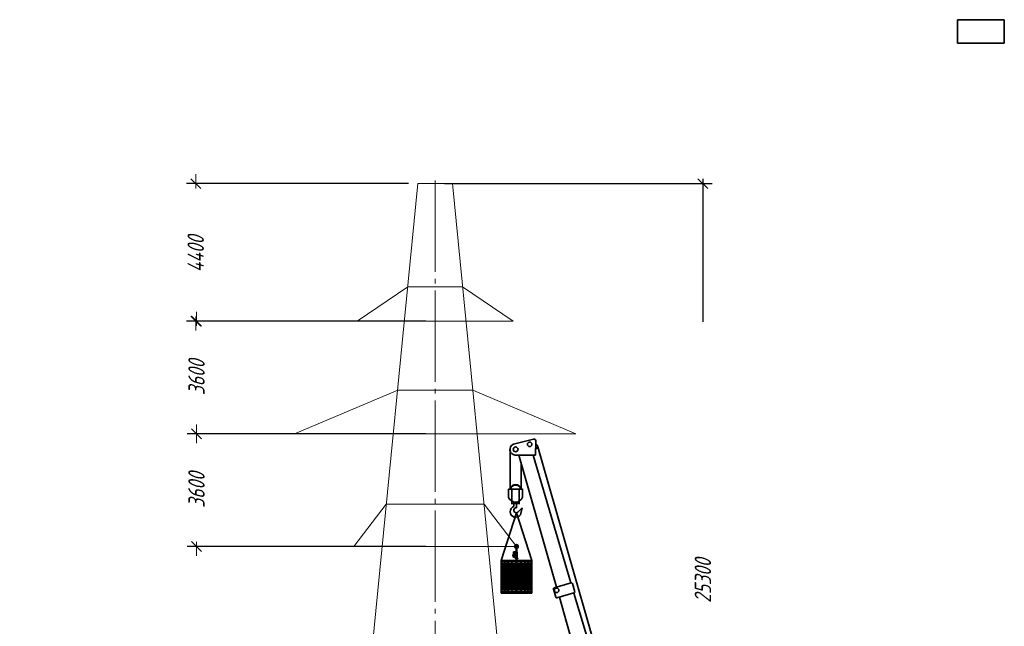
# Model space of a CAD drawing. Header units: millimetres. Extents: x 0 to 210, y 0 to 297.
# Tile 2 of 2: x 0 to 210, y 168 to 297. Entities that reach past the tile are written whole.
import ezdxf

# ---------------------------------------------------------------- set-up
doc = ezdxf.new("R2010")
doc.units = ezdxf.units.MM
for name, pattern in [('K5LT32769', [0]), ('K5LT_AXLED', [23.457491, 19.457491, -1.5, 1, -1.5]), ('K5LT_BASIC', [0]), ('K5LT_THIN', [0])]:
    doc.linetypes.add(name, pattern=pattern)
doc.styles.add('KDIMTEXTSTYLE', font='GOST_AU.SHX', dxfattribs={"width": 0.96, "oblique": 15, "height": 5})
doc.dimstyles.new('KDIMSTYLE (0.01)', dxfattribs={"dimtxt": 5, "dimasz": 1, "dimexe": 2, "dimexo": 0, "dimgap": 1, "dimtad": 1, "dimlfac": 150, "dimtxsty": 'KDIMTEXTSTYLE', "dimsah": 1, "dimcen": 0, "dimdle": 1, "dimadec": 0, "dimazin": 0, "dimtfac": 0.667, "dimtmove": 0, "dimatfit": 3, "dimfxl": 0, "dimtvp": 1, "dimtolj": 1, "dimtzin": 0, "dimarcsym": 0})

# ---------------------------------------------------------------- blocks, each defined once
blk = doc.blocks.new('U2')
at = {"color": 3, "linetype": 'K5LT_BASIC', "lineweight": 35, "true_color": 0x00ff00}
for p, q in [((210, 297), (200, 297)), ((200, 297), (200, 292)), ((210, 292), (210, 297)), ((200, 292), (210, 292))]:
    blk.add_line(p, q, dxfattribs=at)
blk = doc.blocks.new('KDIMARROW_03')
at = {"color": 0, "linetype": 'K5LT_BASIC', "lineweight": 35}
blk.add_line((-1.06, -1.06), (1.06, 1.06), dxfattribs=at)
at = {"color": 0, "linetype": 'K5LT_THIN', "lineweight": 9}
for q in [(-1, 0), (2, 0)]:
    blk.add_line((0, 0), q, dxfattribs=at)
blk = doc.blocks.new('U9')
at = {"color": 3, "linetype": 'K5LT_BASIC', "lineweight": 35, "true_color": 0x00ff00}
for p, q in [((105.98, 182.3), (105.92, 182.3)), ((105.92, 182.3), (105.92, 181.73)), ((105.92, 181.73), (105.98, 181.73)), ((105.98, 181.73), (105.98, 182.3))]:
    blk.add_line(p, q, dxfattribs=at)
blk = doc.blocks.new('U36')
at = {"color": 3, "linetype": 'K5LT_BASIC', "lineweight": 35, "true_color": 0x00ff00}
for p, q in [((105.89, 184.19), (105.88, 184.18)), ((105.88, 184.18), (105.88, 183.6)), ((105.89, 184.19), (105.89, 184.32)), ((106, 184.19), (106, 184.32)), ((106, 184.19), (106.01, 184.18)), ((106.01, 184.18), (106.01, 183.6))]:
    blk.add_line(p, q, dxfattribs=at)
for centre, radius, start, end in [((105.83, 183.6), 0.0533, 331.1717, 0), ((106.06, 183.6), 0.0533, 180, 208.9563), ((105.95, 183.45), 0.133, 334.1581, 25.8419)]:
    blk.add_arc(centre, radius, start, end, dxfattribs=at)
blk = doc.blocks.new('U37')
at = {"color": 3, "linetype": 'K5LT_BASIC', "lineweight": 35, "true_color": 0x00ff00}
for p, q in [((105.32, 183.57), (106.01, 183.57)), ((105.32, 183.33), (105.36, 183.33)), ((105.4, 183.33), (105.43, 183.33)), ((105.47, 183.33), (105.77, 183.33)), ((105.54, 183.54), (105.54, 183.36)), ((105.61, 183.54), (105.61, 183.36)), ((105.67, 183.54), (105.67, 183.36)), ((105.77, 183.54), (105.77, 183.36)), ((105.83, 183.28), (105.83, 182.96)), ((106.07, 183.52), (106.07, 182.96))]:
    blk.add_line(p, q, dxfattribs=at)
for centre, radius, start, end in [((105.52, 183.45), 0.233, 148.9518, 211.0482), ((105.77, 183.28), 0.0533, 0, 90), ((105.95, 183.16), 0.233, 238.9518, 301.0482), ((106.01, 183.52), 0.0533, 0, 90)]:
    blk.add_arc(centre, radius, start, end, dxfattribs=at)
blk = doc.blocks.new('U38')
at = {"color": 3, "linetype": 'K5LT_BASIC', "lineweight": 35, "true_color": 0x00ff00}
for p, q in [((105.95, 182.68), (105.87, 182.63)), ((105.87, 182.63), (105.87, 182.54)), ((105.87, 182.54), (105.95, 182.49)), ((106.03, 182.63), (105.95, 182.68)), ((105.95, 182.49), (106.03, 182.54)), ((106.03, 182.54), (106.03, 182.63))]:
    blk.add_line(p, q, dxfattribs=at)
for start, end in [(0, 180), (180, 0)]:
    blk.add_arc((105.95, 182.58), 0.08, start, end, dxfattribs=at)
blk = doc.blocks.new('U39')
at = {"color": 3, "linetype": 'K5LT_BASIC', "lineweight": 35, "true_color": 0x00ff00}
for p, q in [((105.74, 182.28), (105.73, 182.26)), ((105.73, 182.1), (105.73, 182.26)), ((105.73, 182.18), (105.92, 182.18)), ((105.74, 182.09), (105.73, 182.1)), ((105.74, 182.28), (105.79, 182.28)), ((105.74, 182.23), (105.79, 182.23)), ((105.74, 182.14), (105.79, 182.14)), ((105.74, 182.09), (105.79, 182.09)), ((105.79, 182.28), (105.79, 182.26)), ((105.79, 182.26), (105.79, 182.11)), ((105.79, 182.26), (105.8, 182.26)), ((105.79, 182.11), (105.79, 182.09)), ((105.79, 182.11), (105.8, 182.11)), ((105.82, 182.29), (105.8, 182.29)), ((105.8, 182.29), (105.8, 182.09)), ((105.8, 182.24), (105.8, 182.26)), ((105.8, 182.13), (105.8, 182.24)), ((105.8, 182.11), (105.8, 182.13)), ((105.8, 182.09), (105.82, 182.09)), ((105.82, 182.09), (105.82, 182.69)), ((105.82, 182.09), (105.82, 182.29)), ((105.89, 182.09), (105.82, 182.09)), ((105.89, 182.09), (105.89, 182.37)), ((105.92, 182.24), (105.89, 182.24)), ((105.92, 182.23), (105.89, 182.23)), ((105.92, 182.14), (105.89, 182.14)), ((105.92, 182.13), (105.89, 182.13)), ((106, 182.24), (105.98, 182.24)), ((106, 182.23), (105.98, 182.23)), ((105.98, 182.18), (106.24, 182.18)), ((106, 182.14), (105.98, 182.14)), ((106, 182.13), (105.98, 182.13)), ((106, 182.09), (106, 182.37)), ((106.07, 182.09), (106, 182.09)), ((106.07, 182.69), (106.07, 182.09)), ((106.07, 182.09), (106.07, 182.29)), ((106.07, 182.29), (106.09, 182.29)), ((106.09, 182.09), (106.07, 182.09)), ((106.09, 182.29), (106.09, 182.09)), ((106.1, 182.28), (106.09, 182.26)), ((106.09, 182.1), (106.09, 182.26)), ((106.1, 182.09), (106.09, 182.1)), ((106.1, 182.28), (106.15, 182.28)), ((106.1, 182.23), (106.15, 182.23)), ((106.1, 182.14), (106.15, 182.14)), ((106.1, 182.09), (106.15, 182.09)), ((106.15, 182.28), (106.16, 182.26)), ((106.15, 182.09), (106.16, 182.1)), ((106.16, 182.1), (106.16, 182.26)), ((106.16, 182.24), (106.23, 182.24)), ((106.16, 182.23), (106.24, 182.23)), ((106.16, 182.14), (106.24, 182.14)), ((106.16, 182.13), (106.23, 182.13)), ((106.23, 182.24), (106.23, 182.13)), ((106.24, 182.23), (106.23, 182.24)), ((106.23, 182.13), (106.24, 182.14)), ((106.24, 182.23), (106.24, 182.14))]:
    blk.add_line(p, q, dxfattribs=at)
for centre, radius, start, end in [((105.77, 182.25), 0.0408, 154.4469, 214.4469), ((105.89, 182.18), 0.153, 162.3875, 197.6125), ((105.77, 182.11), 0.0408, 145.5531, 205.5531), ((105.95, 182.41), 0.31, 112.7419, 114.0828), ((105.95, 182.37), 0.0568, 3.7411, 176.2589), ((105.95, 182.41), 0.31, 65.9172, 67.2581), ((106.13, 182.25), 0.0408, 154.4469, 214.4469), ((106.25, 182.18), 0.153, 162.3875, 197.6125), ((106.13, 182.11), 0.0408, 145.5531, 205.5531), ((106.12, 182.25), 0.0408, 325.5531, 25.5531), ((106.01, 182.18), 0.153, 342.3875, 17.6125), ((106.12, 182.11), 0.0408, 334.4469, 34.4469)]:
    blk.add_arc(centre, radius, start, end, dxfattribs=at)
blk = doc.blocks.new('U40')
at = {"color": 3, "linetype": 'K5LT_BASIC', "lineweight": 35, "true_color": 0x00ff00}
for p, q in [((105.83, 183.14), (105.83, 182.5)), ((105.85, 182.88), (106.04, 182.88)), ((105.85, 182.85), (106.04, 182.85)), ((105.85, 182.8), (106.04, 182.8)), ((105.85, 182.73), (106.04, 182.73)), ((106.07, 183.14), (106.07, 182.5))]:
    blk.add_line(p, q, dxfattribs=at)
blk.add_arc((105.95, 182.63), 0.181, 228.3452, 311.6548, dxfattribs=at)
blk = doc.blocks.new('U41')
at = {"color": 3, "linetype": 'K5LT_BASIC', "lineweight": 35, "true_color": 0x00ff00}
for p, q in [((105.41, 183.54), (105.33, 183.5)), ((105.33, 183.5), (105.33, 183.4)), ((105.33, 183.4), (105.41, 183.36)), ((105.49, 183.5), (105.41, 183.54)), ((105.41, 183.36), (105.49, 183.4)), ((105.49, 183.4), (105.49, 183.5))]:
    blk.add_line(p, q, dxfattribs=at)
for start, end in [(0, 180), (180, 0)]:
    blk.add_arc((105.41, 183.45), 0.08, start, end, dxfattribs=at)
blk = doc.blocks.new('U42')
at = {"color": 3, "linetype": 'K5LT_BASIC', "lineweight": 35, "true_color": 0x00ff00}
for p, q in [((105.36, 182.91), (105.36, 183.35)), ((105.4, 182.94), (105.36, 182.94)), ((105.4, 182.91), (105.36, 182.91)), ((105.4, 182.91), (105.4, 183.35)), ((105.43, 182.91), (105.43, 183.35)), ((105.47, 182.94), (105.43, 182.94)), ((105.43, 182.91), (105.47, 182.91)), ((105.47, 182.91), (105.47, 183.35))]:
    blk.add_line(p, q, dxfattribs=at)
for centre, radius, start, end in [((105.41, 183.45), 0.0967, 0, 180), ((105.41, 183.45), 0.0967, 180, 0), ((105.33, 183.35), 0.0333, 0, 48.1897), ((105.5, 183.35), 0.0333, 131.8103, 180)]:
    blk.add_arc(centre, radius, start, end, dxfattribs=at)
blk = doc.blocks.new('U43')
blk.add_hatch(color=7).paths.add_polyline_path([(105.61, 183.03), (105.61, 183.06), (105.61, 183.06), (105.61, 183.07), (105.6, 183.07), (105.6, 183.07), (105.6, 183.07), (105.6, 183.07), (105.6, 183.07), (105.6, 183.07), (105.6, 183.07), (105.6, 183.07), (105.6, 183.07), (105.59, 183.07), (105.59, 183.07), (105.59, 183.07), (105.59, 183.07), (105.59, 183.07), (105.59, 183.07), (105.59, 183.07), (105.59, 183.07), (105.59, 183.07), (105.59, 183.06), (105.58, 183.06), (105.58, 183.06), (105.58, 183.06), (105.58, 183.06), (105.58, 183.04), (105.58, 183.04), (105.58, 183.04), (105.59, 183.03), (105.59, 183.03), (105.59, 183.03), (105.59, 183.03), (105.59, 183.03), (105.59, 183.03), (105.59, 183.03), (105.59, 183.03), (105.59, 183.03), (105.59, 183.03), (105.59, 183.03), (105.59, 183.03), (105.6, 183.03), (105.6, 183.03), (105.6, 183.03), (105.6, 183.03), (105.6, 183.03), (105.6, 183.03), (105.6, 183.03), (105.6, 183.03), (105.6, 183.03), (105.6, 183.03), (105.61, 183.03)])
at = {"color": 3, "linetype": 'K5LT_BASIC', "lineweight": 35, "true_color": 0x00ff00}
for p, q in [((105.16, 182.8), (105.16, 182.74)), ((105.16, 182.8), (105.2, 182.8)), ((105.16, 182.8), (105.2, 182.8)), ((105.16, 182.74), (105.16, 182.8)), ((105.16, 182.8), (105.16, 182.8)), ((105.16, 182.74), (105.2, 182.74)), ((105.16, 182.74), (105.2, 182.74)), ((105.16, 182.74), (105.16, 182.74)), ((105.17, 183.05), (105.62, 183.05)), ((105.2, 182.84), (105.2, 182.7)), ((105.2, 182.84), (105.25, 182.84)), ((105.2, 182.8), (105.25, 182.8)), ((105.2, 182.74), (105.25, 182.74)), ((105.2, 182.7), (105.25, 182.7)), ((105.22, 183.13), (105.26, 183.13)), ((105.22, 182.97), (105.22, 183.13)), ((105.22, 182.97), (105.26, 182.97)), ((105.25, 182.69), (105.25, 182.85)), ((105.25, 182.85), (105.27, 182.85)), ((105.26, 183.16), (105.3, 183.16)), ((105.26, 182.94), (105.26, 183.16)), ((105.3, 182.94), (105.26, 182.94)), ((105.31, 182.87), (105.27, 182.87)), ((105.27, 182.86), (105.27, 182.44)), ((105.3, 183.16), (105.3, 182.94)), ((105.3, 183.1), (105.31, 183.1)), ((105.3, 182.99), (105.31, 182.99)), ((105.31, 182.87), (105.31, 183.18)), ((105.31, 183.18), (105.34, 183.18)), ((105.31, 182.87), (105.31, 182.59)), ((105.34, 183.18), (105.34, 182.6)), ((105.34, 182.83), (105.38, 182.71)), ((105.35, 182.8), (105.51, 182.8)), ((105.35, 182.8), (105.51, 182.8)), ((105.37, 182.74), (105.46, 182.74)), ((105.37, 182.74), (105.51, 182.74)), ((105.46, 182.74), (105.45, 182.71)), ((105.46, 182.74), (105.51, 182.74)), ((105.48, 182.83), (105.47, 182.8)), ((105.52, 183.18), (105.48, 183.18)), ((105.48, 183.18), (105.48, 182.83)), ((105.48, 182.87), (105.52, 182.87)), ((105.51, 182.83), (105.51, 182.71)), ((105.51, 182.83), (105.56, 182.83)), ((105.51, 182.82), (105.56, 182.82)), ((105.51, 182.73), (105.56, 182.73)), ((105.51, 182.71), (105.56, 182.71)), ((105.52, 182.87), (105.52, 183.18)), ((105.52, 183.1), (105.53, 183.1)), ((105.52, 182.99), (105.53, 182.99)), ((105.52, 182.87), (105.55, 182.87)), ((105.53, 183.16), (105.56, 183.16)), ((105.53, 182.94), (105.53, 183.16)), ((105.56, 182.94), (105.53, 182.94)), ((105.56, 183.16), (105.56, 182.94)), ((105.64, 183.1), (105.56, 183.1)), ((105.56, 182.99), (105.64, 182.99)), ((105.56, 182.86), (105.56, 182.44)), ((105.61, 183.03), (105.61, 183.06)), ((105.64, 183.1), (105.64, 182.99)), ((105.25, 182.69), (105.27, 182.69)), ((105.27, 182.43), (105.33, 182.43)), ((105.33, 182.44), (105.36, 182.52)), ((105.34, 182.52), (105.37, 182.59)), ((105.41, 182.5), (105.34, 182.52)), ((105.41, 182.55), (105.56, 182.55)), ((105.41, 182.55), (105.41, 182.48)), ((105.41, 182.55), (105.56, 182.55)), ((105.41, 182.49), (105.56, 182.49)), ((105.41, 182.48), (105.56, 182.48)), ((105.46, 182.55), (105.45, 182.59)), ((105.49, 182.44), (105.48, 182.48)), ((105.55, 182.43), (105.5, 182.43)), ((105.56, 182.57), (105.57, 182.57)), ((105.56, 182.46), (105.57, 182.46)), ((105.57, 182.59), (105.57, 182.45)), ((105.57, 182.59), (105.62, 182.59)), ((105.57, 182.55), (105.63, 182.55)), ((105.62, 182.48), (105.57, 182.48)), ((105.57, 182.45), (105.62, 182.45)), ((105.69, 182.52), (105.58, 182.52)), ((105.62, 182.59), (105.62, 182.55)), ((105.66, 182.55), (105.62, 182.55)), ((105.62, 182.48), (105.62, 182.55)), ((105.62, 182.55), (105.67, 182.55)), ((105.62, 182.49), (105.67, 182.49)), ((105.66, 182.48), (105.62, 182.48)), ((105.62, 182.45), (105.62, 182.48)), ((105.66, 182.55), (105.66, 182.48)), ((105.66, 182.55), (105.67, 182.55)), ((105.66, 182.48), (105.67, 182.49)), ((105.67, 182.55), (105.67, 182.49))]:
    blk.add_line(p, q, dxfattribs=at)
at = {"color": 7, "linetype": 'K5LT32769', "lineweight": 9}
for p, q in [((105.45, 182.71), (105.46, 182.74)), ((105.5, 182.81), (105.51, 182.81)), ((105.52, 182.83), (105.54, 182.87)), ((105.39, 182.58), (105.48, 182.67))]:
    blk.add_line(p, q, dxfattribs=at)
at = {"color": 3, "linetype": 'K5LT_BASIC', "lineweight": 35, "true_color": 0x00ff00}
for centre, radius, start, end in [((105.27, 182.86), 0.00694, 90, 180), ((105.41, 182.64), 0.0695, 0, 180), ((105.55, 182.86), 0.00694, 0, 90), ((105.6, 183.06), 0.0117, 26.4009, 171.358), ((105.6, 183.04), 0.0117, 188.642, 333.5991), ((105.27, 182.44), 0.00694, 180, 270), ((105.41, 182.61), 0.106, 191.5182, 230.1854), ((105.33, 182.44), 0.00694, 270, 345.079), ((105.41, 182.64), 0.0695, 180, 0), ((105.38, 182.6), 0.0401, 177.1312, 230.4749), ((105.5, 182.44), 0.00694, 194.921, 270), ((105.55, 182.44), 0.00694, 270, 0)]:
    blk.add_arc(centre, radius, start, end, dxfattribs=at)
blk = doc.blocks.new('U44')
at = {"color": 3, "linetype": 'K5LT_BASIC', "lineweight": 35, "true_color": 0x00ff00}
for p, q in [((109.22, 181.73), (102.68, 181.73)), ((102.68, 181.73), (102.68, 174.78)), ((105.85, 181.4), (102.68, 181.4)), ((102.8, 181.4), (102.8, 175.12)), ((102.86, 181.12), (102.8, 181.12)), ((102.86, 175.38), (102.86, 181.12)), ((103.24, 180.98), (102.86, 180.98)), ((102.86, 180.85), (103.24, 180.85)), ((103.24, 180.72), (102.86, 180.72)), ((103.24, 181.12), (103.24, 175.38)), ((103.68, 181.12), (103.24, 181.12)), ((103.36, 175.38), (103.36, 181.12)), ((103.93, 180.98), (103.36, 180.98)), ((103.36, 180.85), (103.93, 180.85)), ((103.93, 180.72), (103.36, 180.72)), ((103.68, 181.12), (103.68, 180.98)), ((103.68, 180.85), (103.68, 180.72)), ((103.93, 175.38), (103.93, 181.12)), ((104.32, 181.12), (103.93, 181.12)), ((104.1, 181.12), (104.1, 175.38)), ((104.82, 180.98), (104.1, 180.98)), ((104.1, 180.85), (104.82, 180.85)), ((104.82, 180.72), (104.1, 180.72)), ((104.32, 181.12), (104.32, 180.98)), ((104.32, 180.85), (104.32, 180.72)), ((104.82, 175.38), (104.82, 181.12)), ((105.13, 181.12), (104.82, 181.12)), ((105.01, 175.38), (105.01, 181.12)), ((105.85, 180.98), (105.01, 180.98)), ((105.01, 180.85), (105.85, 180.85)), ((105.85, 180.72), (105.01, 180.72)), ((105.13, 181.12), (105.13, 180.98)), ((105.13, 180.85), (105.13, 180.72)), ((105.85, 174.78), (105.85, 181.73)), ((106.05, 181.73), (106.05, 174.78)), ((109.22, 181.4), (106.05, 181.4)), ((106.05, 180.98), (106.89, 180.98)), ((106.89, 180.85), (106.05, 180.85)), ((106.05, 180.72), (106.89, 180.72)), ((106.77, 181.12), (106.77, 180.98)), ((107.08, 181.12), (106.77, 181.12)), ((106.77, 180.85), (106.77, 180.72)), ((106.89, 175.38), (106.89, 181.12)), ((107.08, 181.12), (107.08, 175.38)), ((107.08, 180.98), (107.8, 180.98)), ((107.8, 180.85), (107.08, 180.85)), ((107.08, 180.72), (107.8, 180.72)), ((107.57, 181.12), (107.57, 180.98)), ((107.96, 181.12), (107.57, 181.12)), ((107.57, 180.85), (107.57, 180.72)), ((107.8, 175.38), (107.8, 181.12)), ((107.96, 181.12), (107.96, 175.38)), ((107.96, 180.98), (108.54, 180.98)), ((108.54, 180.85), (107.96, 180.85)), ((107.96, 180.72), (108.54, 180.72)), ((108.21, 181.12), (108.21, 180.98)), ((108.66, 181.12), (108.21, 181.12)), ((108.21, 180.85), (108.21, 180.72)), ((108.54, 175.38), (108.54, 181.12)), ((108.66, 181.12), (108.66, 175.38)), ((108.66, 180.98), (109.04, 180.98)), ((109.04, 180.85), (108.66, 180.85)), ((108.66, 180.72), (109.04, 180.72)), ((109.04, 175.38), (109.04, 181.12)), ((109.09, 181.12), (109.04, 181.12)), ((109.09, 181.4), (109.09, 175.12)), ((109.22, 174.78), (109.22, 181.73)), ((102.86, 180.58), (103.24, 180.58)), ((103.24, 180.45), (102.86, 180.45)), ((103.24, 180.32), (102.86, 180.32)), ((102.86, 180.18), (103.24, 180.18)), ((103.24, 180.05), (102.86, 180.05)), ((102.86, 179.92), (103.24, 179.92)), ((103.24, 179.78), (102.86, 179.78)), ((103.24, 179.65), (102.86, 179.65)), ((103.24, 179.52), (102.86, 179.52)), ((102.86, 179.38), (103.24, 179.38)), ((103.24, 179.25), (102.86, 179.25)), ((103.24, 179.12), (102.86, 179.12)), ((102.86, 178.98), (103.24, 178.98)), ((103.24, 178.85), (102.86, 178.85)), ((103.24, 178.72), (102.86, 178.72)), ((103.24, 178.58), (102.86, 178.58)), ((103.36, 180.58), (103.93, 180.58)), ((103.93, 180.45), (103.36, 180.45)), ((103.93, 180.32), (103.36, 180.32)), ((103.36, 180.18), (103.93, 180.18)), ((103.93, 180.05), (103.36, 180.05)), ((103.36, 179.92), (103.93, 179.92)), ((103.93, 179.78), (103.36, 179.78)), ((103.93, 179.65), (103.36, 179.65)), ((103.93, 179.52), (103.36, 179.52)), ((103.36, 179.38), (103.93, 179.38)), ((103.93, 179.25), (103.36, 179.25)), ((103.93, 179.12), (103.36, 179.12)), ((103.36, 178.98), (103.93, 178.98)), ((103.93, 178.85), (103.36, 178.85)), ((103.93, 178.72), (103.36, 178.72)), ((103.93, 178.58), (103.36, 178.58)), ((103.68, 180.58), (103.68, 180.45)), ((103.68, 180.32), (103.68, 180.18)), ((103.68, 180.05), (103.68, 179.92)), ((103.68, 179.78), (103.68, 179.65)), ((103.68, 179.52), (103.68, 179.38)), ((103.68, 179.25), (103.68, 179.12)), ((103.68, 178.98), (103.68, 178.85)), ((103.68, 178.72), (103.68, 178.58)), ((104.1, 180.58), (104.82, 180.58)), ((104.82, 180.45), (104.1, 180.45)), ((104.82, 180.32), (104.1, 180.32)), ((104.1, 180.18), (104.82, 180.18)), ((104.82, 180.05), (104.1, 180.05)), ((104.1, 179.92), (104.82, 179.92)), ((104.82, 179.78), (104.1, 179.78)), ((104.82, 179.65), (104.1, 179.65)), ((104.82, 179.52), (104.1, 179.52)), ((104.1, 179.38), (104.82, 179.38)), ((104.82, 179.25), (104.1, 179.25)), ((104.82, 179.12), (104.1, 179.12)), ((104.1, 178.98), (104.82, 178.98)), ((104.82, 178.85), (104.1, 178.85)), ((104.82, 178.72), (104.1, 178.72)), ((104.82, 178.58), (104.1, 178.58)), ((104.32, 180.58), (104.32, 180.45)), ((104.32, 180.32), (104.32, 180.18)), ((104.32, 180.05), (104.32, 179.92)), ((104.32, 179.78), (104.32, 179.65)), ((104.32, 179.52), (104.32, 179.38)), ((104.32, 179.25), (104.32, 179.12)), ((104.32, 178.98), (104.32, 178.85)), ((104.32, 178.72), (104.32, 178.58)), ((105.01, 180.58), (105.85, 180.58)), ((105.85, 180.45), (105.01, 180.45)), ((105.85, 180.32), (105.01, 180.32)), ((105.01, 180.18), (105.85, 180.18)), ((105.85, 180.05), (105.01, 180.05)), ((105.01, 179.92), (105.85, 179.92)), ((105.85, 179.78), (105.01, 179.78)), ((105.85, 179.65), (105.01, 179.65)), ((105.85, 179.52), (105.01, 179.52)), ((105.01, 179.38), (105.85, 179.38)), ((105.85, 179.25), (105.01, 179.25)), ((105.85, 179.12), (105.01, 179.12)), ((105.01, 178.98), (105.85, 178.98)), ((105.85, 178.85), (105.01, 178.85)), ((105.85, 178.72), (105.01, 178.72)), ((105.85, 178.58), (105.01, 178.58)), ((105.13, 180.58), (105.13, 180.45)), ((105.13, 180.32), (105.13, 180.18)), ((105.13, 180.05), (105.13, 179.92)), ((105.13, 179.78), (105.13, 179.65)), ((105.13, 179.52), (105.13, 179.38)), ((105.13, 179.25), (105.13, 179.12)), ((105.13, 178.98), (105.13, 178.85)), ((105.13, 178.72), (105.13, 178.58)), ((106.89, 180.58), (106.05, 180.58)), ((106.05, 180.45), (106.89, 180.45)), ((106.05, 180.32), (106.89, 180.32)), ((106.89, 180.18), (106.05, 180.18)), ((106.05, 180.05), (106.89, 180.05)), ((106.89, 179.92), (106.05, 179.92)), ((106.05, 179.78), (106.89, 179.78)), ((106.05, 179.65), (106.89, 179.65)), ((106.05, 179.52), (106.89, 179.52)), ((106.89, 179.38), (106.05, 179.38)), ((106.05, 179.25), (106.89, 179.25)), ((106.05, 179.12), (106.89, 179.12)), ((106.89, 178.98), (106.05, 178.98)), ((106.05, 178.85), (106.89, 178.85)), ((106.05, 178.72), (106.89, 178.72)), ((106.05, 178.58), (106.89, 178.58)), ((106.77, 180.58), (106.77, 180.45)), ((106.77, 180.32), (106.77, 180.18)), ((106.77, 180.05), (106.77, 179.92)), ((106.77, 179.78), (106.77, 179.65)), ((106.77, 179.52), (106.77, 179.38)), ((106.77, 179.25), (106.77, 179.12)), ((106.77, 178.98), (106.77, 178.85)), ((106.77, 178.72), (106.77, 178.58)), ((107.8, 180.58), (107.08, 180.58)), ((107.08, 180.45), (107.8, 180.45)), ((107.08, 180.32), (107.8, 180.32)), ((107.8, 180.18), (107.08, 180.18)), ((107.08, 180.05), (107.8, 180.05)), ((107.8, 179.92), (107.08, 179.92)), ((107.08, 179.78), (107.8, 179.78)), ((107.08, 179.65), (107.8, 179.65)), ((107.08, 179.52), (107.8, 179.52)), ((107.8, 179.38), (107.08, 179.38)), ((107.08, 179.25), (107.8, 179.25)), ((107.08, 179.12), (107.8, 179.12)), ((107.8, 178.98), (107.08, 178.98)), ((107.08, 178.85), (107.8, 178.85)), ((107.08, 178.72), (107.8, 178.72)), ((107.08, 178.58), (107.8, 178.58)), ((107.57, 180.58), (107.57, 180.45)), ((107.57, 180.32), (107.57, 180.18)), ((107.57, 180.05), (107.57, 179.92)), ((107.57, 179.78), (107.57, 179.65)), ((107.57, 179.52), (107.57, 179.38)), ((107.57, 179.25), (107.57, 179.12)), ((107.57, 178.98), (107.57, 178.85)), ((107.57, 178.72), (107.57, 178.58)), ((108.54, 180.58), (107.96, 180.58)), ((107.96, 180.45), (108.54, 180.45)), ((107.96, 180.32), (108.54, 180.32)), ((108.54, 180.18), (107.96, 180.18)), ((107.96, 180.05), (108.54, 180.05)), ((108.54, 179.92), (107.96, 179.92)), ((107.96, 179.78), (108.54, 179.78)), ((107.96, 179.65), (108.54, 179.65)), ((107.96, 179.52), (108.54, 179.52)), ((108.54, 179.38), (107.96, 179.38)), ((107.96, 179.25), (108.54, 179.25)), ((107.96, 179.12), (108.54, 179.12)), ((108.54, 178.98), (107.96, 178.98)), ((107.96, 178.85), (108.54, 178.85)), ((107.96, 178.72), (108.54, 178.72)), ((107.96, 178.58), (108.54, 178.58)), ((108.21, 180.58), (108.21, 180.45)), ((108.21, 180.32), (108.21, 180.18)), ((108.21, 180.05), (108.21, 179.92)), ((108.21, 179.78), (108.21, 179.65)), ((108.21, 179.52), (108.21, 179.38)), ((108.21, 179.25), (108.21, 179.12)), ((108.21, 178.98), (108.21, 178.85)), ((108.21, 178.72), (108.21, 178.58)), ((109.04, 180.58), (108.66, 180.58)), ((108.66, 180.45), (109.04, 180.45)), ((108.66, 180.32), (109.04, 180.32)), ((109.04, 180.18), (108.66, 180.18)), ((108.66, 180.05), (109.04, 180.05)), ((109.04, 179.92), (108.66, 179.92)), ((108.66, 179.78), (109.04, 179.78)), ((108.66, 179.65), (109.04, 179.65)), ((108.66, 179.52), (109.04, 179.52)), ((109.04, 179.38), (108.66, 179.38)), ((108.66, 179.25), (109.04, 179.25)), ((108.66, 179.12), (109.04, 179.12)), ((109.04, 178.98), (108.66, 178.98)), ((108.66, 178.85), (109.04, 178.85)), ((108.66, 178.72), (109.04, 178.72)), ((108.66, 178.58), (109.04, 178.58)), ((102.86, 178.45), (103.24, 178.45)), ((103.24, 178.32), (102.86, 178.32)), ((103.24, 178.18), (102.86, 178.18)), ((103.24, 178.05), (102.86, 178.05)), ((102.86, 177.92), (103.24, 177.92)), ((103.24, 177.78), (102.86, 177.78)), ((103.24, 177.78), (102.86, 177.78)), ((103.24, 177.65), (102.86, 177.65)), ((102.86, 177.52), (103.24, 177.52)), ((103.24, 177.38), (102.86, 177.38)), ((102.86, 177.25), (103.24, 177.25)), ((103.24, 177.12), (102.86, 177.12)), ((103.24, 176.98), (102.86, 176.98)), ((103.24, 176.85), (102.86, 176.85)), ((102.86, 176.72), (103.24, 176.72)), ((103.24, 176.58), (102.86, 176.58)), ((103.24, 176.45), (102.86, 176.45)), ((103.36, 178.45), (103.93, 178.45)), ((103.93, 178.32), (103.36, 178.32)), ((103.93, 178.18), (103.36, 178.18)), ((103.93, 178.05), (103.36, 178.05)), ((103.36, 177.92), (103.93, 177.92)), ((103.93, 177.78), (103.36, 177.78)), ((103.93, 177.78), (103.36, 177.78)), ((103.93, 177.65), (103.36, 177.65)), ((103.36, 177.52), (103.93, 177.52)), ((103.93, 177.38), (103.36, 177.38)), ((103.36, 177.25), (103.93, 177.25)), ((103.93, 177.12), (103.36, 177.12)), ((103.93, 176.98), (103.36, 176.98)), ((103.93, 176.85), (103.36, 176.85)), ((103.36, 176.72), (103.93, 176.72)), ((103.93, 176.58), (103.36, 176.58)), ((103.93, 176.45), (103.36, 176.45)), ((103.68, 178.45), (103.68, 178.32)), ((103.68, 178.18), (103.68, 178.05)), ((103.68, 177.92), (103.68, 177.78)), ((103.68, 177.65), (103.68, 177.52)), ((103.68, 177.38), (103.68, 177.25)), ((103.68, 177.12), (103.68, 176.98)), ((103.68, 176.85), (103.68, 176.72)), ((103.68, 176.58), (103.68, 176.45)), ((104.1, 178.45), (104.82, 178.45)), ((104.82, 178.32), (104.1, 178.32)), ((104.82, 178.18), (104.1, 178.18)), ((104.82, 178.05), (104.1, 178.05)), ((104.1, 177.92), (104.82, 177.92)), ((104.82, 177.78), (104.1, 177.78)), ((104.82, 177.78), (104.1, 177.78)), ((104.82, 177.65), (104.1, 177.65)), ((104.1, 177.52), (104.82, 177.52)), ((104.82, 177.38), (104.1, 177.38)), ((104.1, 177.25), (104.82, 177.25)), ((104.82, 177.12), (104.1, 177.12)), ((104.82, 176.98), (104.1, 176.98)), ((104.82, 176.85), (104.1, 176.85)), ((104.1, 176.72), (104.82, 176.72)), ((104.82, 176.58), (104.1, 176.58)), ((104.82, 176.45), (104.1, 176.45)), ((104.32, 178.45), (104.32, 178.32)), ((104.32, 178.18), (104.32, 178.05)), ((104.32, 177.92), (104.32, 177.78)), ((104.32, 177.65), (104.32, 177.52)), ((104.32, 177.38), (104.32, 177.25)), ((104.32, 177.12), (104.32, 176.98)), ((104.32, 176.85), (104.32, 176.72)), ((104.32, 176.58), (104.32, 176.45)), ((105.01, 178.45), (105.85, 178.45)), ((105.85, 178.32), (105.01, 178.32)), ((105.85, 178.18), (105.01, 178.18)), ((105.85, 178.05), (105.01, 178.05)), ((105.01, 177.92), (105.85, 177.92)), ((105.78, 177.78), (105.01, 177.78)), ((105.85, 177.78), (105.01, 177.78)), ((105.85, 177.65), (105.01, 177.65)), ((105.01, 177.52), (105.85, 177.52)), ((105.85, 177.38), (105.01, 177.38)), ((105.01, 177.25), (105.85, 177.25)), ((105.85, 177.12), (105.01, 177.12)), ((105.85, 176.98), (105.01, 176.98)), ((105.85, 176.85), (105.01, 176.85)), ((105.01, 176.72), (105.85, 176.72)), ((105.85, 176.58), (105.01, 176.58)), ((105.85, 176.45), (105.01, 176.45)), ((105.13, 178.45), (105.13, 178.32)), ((105.13, 178.18), (105.13, 178.05)), ((105.13, 177.92), (105.13, 177.78)), ((105.13, 177.65), (105.13, 177.52)), ((105.13, 177.38), (105.13, 177.25)), ((105.13, 177.12), (105.13, 176.98)), ((105.13, 176.85), (105.13, 176.72)), ((105.13, 176.58), (105.13, 176.45)), ((106.89, 178.45), (106.05, 178.45)), ((106.05, 178.32), (106.89, 178.32)), ((106.05, 178.18), (106.89, 178.18)), ((106.05, 178.05), (106.89, 178.05)), ((106.89, 177.92), (106.05, 177.92)), ((106.05, 177.78), (106.89, 177.78)), ((106.05, 177.65), (106.89, 177.65)), ((106.89, 177.52), (106.05, 177.52)), ((106.05, 177.38), (106.89, 177.38)), ((106.89, 177.25), (106.05, 177.25)), ((106.05, 177.12), (106.89, 177.12)), ((106.05, 176.98), (106.89, 176.98)), ((106.05, 176.85), (106.89, 176.85)), ((106.89, 176.72), (106.05, 176.72)), ((106.05, 176.58), (106.89, 176.58)), ((106.05, 176.45), (106.89, 176.45)), ((106.12, 177.78), (106.89, 177.78)), ((106.77, 178.45), (106.77, 178.32)), ((106.77, 178.18), (106.77, 178.05)), ((106.77, 177.92), (106.77, 177.78)), ((106.77, 177.65), (106.77, 177.52)), ((106.77, 177.38), (106.77, 177.25)), ((106.77, 177.12), (106.77, 176.98)), ((106.77, 176.85), (106.77, 176.72)), ((106.77, 176.58), (106.77, 176.45)), ((107.8, 178.45), (107.08, 178.45)), ((107.08, 178.32), (107.8, 178.32)), ((107.08, 178.18), (107.8, 178.18)), ((107.08, 178.05), (107.8, 178.05)), ((107.8, 177.92), (107.08, 177.92)), ((107.08, 177.78), (107.8, 177.78)), ((107.08, 177.78), (107.8, 177.78)), ((107.08, 177.65), (107.8, 177.65)), ((107.8, 177.52), (107.08, 177.52)), ((107.08, 177.38), (107.8, 177.38)), ((107.8, 177.25), (107.08, 177.25)), ((107.08, 177.12), (107.8, 177.12)), ((107.08, 176.98), (107.8, 176.98)), ((107.08, 176.85), (107.8, 176.85)), ((107.8, 176.72), (107.08, 176.72)), ((107.08, 176.58), (107.8, 176.58)), ((107.08, 176.45), (107.8, 176.45)), ((107.57, 178.45), (107.57, 178.32)), ((107.57, 178.18), (107.57, 178.05)), ((107.57, 177.92), (107.57, 177.78)), ((107.57, 177.65), (107.57, 177.52)), ((107.57, 177.38), (107.57, 177.25)), ((107.57, 177.12), (107.57, 176.98)), ((107.57, 176.85), (107.57, 176.72)), ((107.57, 176.58), (107.57, 176.45)), ((108.54, 178.45), (107.96, 178.45)), ((107.96, 178.32), (108.54, 178.32)), ((107.96, 178.18), (108.54, 178.18)), ((107.96, 178.05), (108.54, 178.05)), ((108.54, 177.92), (107.96, 177.92)), ((107.96, 177.78), (108.54, 177.78)), ((107.96, 177.78), (108.54, 177.78)), ((107.96, 177.65), (108.54, 177.65)), ((108.54, 177.52), (107.96, 177.52)), ((107.96, 177.38), (108.54, 177.38)), ((108.54, 177.25), (107.96, 177.25)), ((107.96, 177.12), (108.54, 177.12)), ((107.96, 176.98), (108.54, 176.98)), ((107.96, 176.85), (108.54, 176.85)), ((108.54, 176.72), (107.96, 176.72)), ((107.96, 176.58), (108.54, 176.58)), ((107.96, 176.45), (108.54, 176.45)), ((108.21, 178.45), (108.21, 178.32)), ((108.21, 178.18), (108.21, 178.05)), ((108.21, 177.92), (108.21, 177.78)), ((108.21, 177.65), (108.21, 177.52)), ((108.21, 177.38), (108.21, 177.25)), ((108.21, 177.12), (108.21, 176.98)), ((108.21, 176.85), (108.21, 176.72)), ((108.21, 176.58), (108.21, 176.45)), ((109.04, 178.45), (108.66, 178.45)), ((108.66, 178.32), (109.04, 178.32)), ((108.66, 178.18), (109.04, 178.18)), ((108.66, 178.05), (109.04, 178.05)), ((109.04, 177.92), (108.66, 177.92)), ((108.66, 177.78), (109.04, 177.78)), ((108.66, 177.78), (109.04, 177.78)), ((108.66, 177.65), (109.04, 177.65)), ((109.04, 177.52), (108.66, 177.52)), ((108.66, 177.38), (109.04, 177.38)), ((109.04, 177.25), (108.66, 177.25)), ((108.66, 177.12), (109.04, 177.12)), ((108.66, 176.98), (109.04, 176.98)), ((108.66, 176.85), (109.04, 176.85)), ((109.04, 176.72), (108.66, 176.72)), ((108.66, 176.58), (109.04, 176.58)), ((108.66, 176.45), (109.04, 176.45)), ((105.85, 175.12), (102.68, 175.12)), ((102.68, 174.78), (109.22, 174.78)), ((102.86, 175.38), (102.8, 175.38)), ((102.86, 176.32), (103.24, 176.32)), ((103.24, 176.18), (102.86, 176.18)), ((103.24, 176.05), (102.86, 176.05)), ((103.24, 175.92), (102.86, 175.92)), ((102.86, 175.78), (103.24, 175.78)), ((103.24, 175.65), (102.86, 175.65)), ((103.24, 175.52), (102.86, 175.52)), ((103.68, 175.38), (103.24, 175.38)), ((103.36, 176.32), (103.93, 176.32)), ((103.93, 176.18), (103.36, 176.18)), ((103.93, 176.05), (103.36, 176.05)), ((103.93, 175.92), (103.36, 175.92)), ((103.36, 175.78), (103.93, 175.78)), ((103.93, 175.65), (103.36, 175.65)), ((103.93, 175.52), (103.36, 175.52)), ((103.68, 176.32), (103.68, 176.18)), ((103.68, 176.05), (103.68, 175.92)), ((103.68, 175.78), (103.68, 175.65)), ((103.68, 175.52), (103.68, 175.38)), ((104.32, 175.38), (103.93, 175.38)), ((104.1, 176.32), (104.82, 176.32)), ((104.82, 176.18), (104.1, 176.18)), ((104.82, 176.05), (104.1, 176.05)), ((104.82, 175.92), (104.1, 175.92)), ((104.1, 175.78), (104.82, 175.78)), ((104.82, 175.65), (104.1, 175.65)), ((104.82, 175.52), (104.1, 175.52)), ((104.32, 176.32), (104.32, 176.18)), ((104.32, 176.05), (104.32, 175.92)), ((104.32, 175.78), (104.32, 175.65)), ((104.32, 175.52), (104.32, 175.38)), ((105.13, 175.38), (104.82, 175.38)), ((105.01, 176.32), (105.85, 176.32)), ((105.85, 176.18), (105.01, 176.18)), ((105.85, 176.05), (105.01, 176.05)), ((105.85, 175.92), (105.01, 175.92)), ((105.01, 175.78), (105.85, 175.78)), ((105.85, 175.65), (105.01, 175.65)), ((105.85, 175.52), (105.01, 175.52)), ((105.13, 176.32), (105.13, 176.18)), ((105.13, 176.05), (105.13, 175.92)), ((105.13, 175.78), (105.13, 175.65)), ((105.13, 175.52), (105.13, 175.38)), ((106.89, 176.32), (106.05, 176.32)), ((106.05, 176.18), (106.89, 176.18)), ((106.05, 176.05), (106.89, 176.05)), ((106.05, 175.92), (106.89, 175.92)), ((106.89, 175.78), (106.05, 175.78)), ((106.05, 175.65), (106.89, 175.65)), ((106.05, 175.52), (106.89, 175.52)), ((109.22, 175.12), (106.05, 175.12)), ((106.77, 176.32), (106.77, 176.18)), ((106.77, 176.05), (106.77, 175.92)), ((106.77, 175.78), (106.77, 175.65)), ((106.77, 175.52), (106.77, 175.38)), ((107.08, 175.38), (106.77, 175.38)), ((107.8, 176.32), (107.08, 176.32)), ((107.08, 176.18), (107.8, 176.18)), ((107.08, 176.05), (107.8, 176.05)), ((107.08, 175.92), (107.8, 175.92)), ((107.8, 175.78), (107.08, 175.78)), ((107.08, 175.65), (107.8, 175.65)), ((107.08, 175.52), (107.8, 175.52)), ((107.57, 176.32), (107.57, 176.18)), ((107.57, 176.05), (107.57, 175.92)), ((107.57, 175.78), (107.57, 175.65)), ((107.57, 175.52), (107.57, 175.38)), ((107.96, 175.38), (107.57, 175.38)), ((108.54, 176.32), (107.96, 176.32)), ((107.96, 176.18), (108.54, 176.18)), ((107.96, 176.05), (108.54, 176.05)), ((107.96, 175.92), (108.54, 175.92)), ((108.54, 175.78), (107.96, 175.78)), ((107.96, 175.65), (108.54, 175.65)), ((107.96, 175.52), (108.54, 175.52)), ((108.21, 176.32), (108.21, 176.18)), ((108.21, 176.05), (108.21, 175.92)), ((108.21, 175.78), (108.21, 175.65)), ((108.21, 175.52), (108.21, 175.38)), ((108.66, 175.38), (108.21, 175.38)), ((109.04, 176.32), (108.66, 176.32)), ((108.66, 176.18), (109.04, 176.18)), ((108.66, 176.05), (109.04, 176.05)), ((108.66, 175.92), (109.04, 175.92)), ((109.04, 175.78), (108.66, 175.78)), ((108.66, 175.65), (109.04, 175.65)), ((108.66, 175.52), (109.04, 175.52)), ((109.04, 175.38), (109.09, 175.38))]:
    blk.add_line(p, q, dxfattribs=at)
blk = doc.blocks.new('U45')
at = {"color": 3, "linetype": 'K5LT_BASIC', "lineweight": 35, "true_color": 0x00ff00}
for p, q in [((105.95, 183.14), (105.87, 183.1)), ((105.87, 183.1), (105.87, 183)), ((105.87, 183), (105.95, 182.96)), ((106.03, 183.1), (105.95, 183.14)), ((105.95, 182.96), (106.03, 183)), ((106.03, 183), (106.03, 183.1))]:
    blk.add_line(p, q, dxfattribs=at)
for start, end in [(0, 180), (180, 0)]:
    blk.add_arc((105.95, 183.05), 0.08, start, end, dxfattribs=at)
blk = doc.blocks.new('U46')
at = {"color": 3, "linetype": 'K5LT_BASIC', "lineweight": 35, "true_color": 0x00ff00}
for p, q in [((105.95, 183.54), (105.87, 183.5)), ((105.87, 183.5), (105.87, 183.4)), ((105.87, 183.4), (105.95, 183.36)), ((106.03, 183.5), (105.95, 183.54)), ((105.95, 183.36), (106.03, 183.4)), ((106.03, 183.4), (106.03, 183.5))]:
    blk.add_line(p, q, dxfattribs=at)
for start, end in [(0, 180), (180, 0)]:
    blk.add_arc((105.95, 183.45), 0.08, start, end, dxfattribs=at)

msp = doc.modelspace()

# ---------------------------------------------------------------- linework, layer by layer
at = {"color": 2, "linetype": 'K5LT_AXLED', "lineweight": 9, "true_color": 0xffff00}
msp.add_line((88.612577, 262.716015), (88.612577, 79.05608), dxfattribs=at)
at = {"color": 4, "linetype": 'K5LT_THIN', "lineweight": 9, "true_color": 0x00ffff}
for p, q in [((84.94591, 262.049348), (68.279244, 93.382681)), ((84.94591, 262.049348), (92.279244, 262.049348)), ((108.94591, 93.382681), (92.279244, 262.049348)), ((71.94591, 232.716015), (82.771997, 240.049348)), ((94.453157, 240.049348), (82.771997, 240.049348)), ((94.453157, 240.049348), (105.279244, 232.716015)), ((71.94591, 232.716015), (105.279244, 232.716015)), ((58.612577, 208.716015), (80.679244, 218.049348)), ((96.62707, 218.049348), (80.679244, 218.049348)), ((96.62707, 218.049348), (118.612577, 208.716015)), ((58.612577, 208.716015), (118.612577, 208.716015)), ((78.193605, 193.716015), (71.279244, 184.716015)), ((99.031549, 193.716015), (78.193605, 193.716015)), ((99.031549, 193.716015), (105.94591, 184.716015)), ((71.279244, 184.716015), (105.94591, 184.716015))]:
    msp.add_line(p, q, dxfattribs=at)
at = {"color": 3, "linetype": 'K5LT_BASIC', "lineweight": 35, "true_color": 0x00ff00}
for p, q in [((109.561792, 207.57998), (105.285605, 206.510933)), ((109.980598, 204.188478), (110.089867, 207.124041)), ((127.230904, 147.739093), (110.477129, 205.965716)), ((104.622418, 196.980476), (104.622418, 205.325178)), ((109.980598, 204.188478), (105.665006, 204.188478)), ((106.481331, 204.188478), (114.559098, 175.826968)), ((109.509643, 204.188478), (117.555834, 176.924878)), ((106.952373, 196.959486), (106.952373, 202.534621)), ((104.244732, 196.932217), (104.244732, 195.144597)), ((107.226762, 196.932217), (104.244732, 196.932217)), ((107.226762, 196.964674), (107.226762, 195.237341)), ((105.424311, 193.884547), (105.424311, 193.236426)), ((105.948775, 193.884547), (105.948775, 192.956024)), ((102.682108, 181.729489), (105.948775, 191.897094)), ((105.948775, 191.897094), (109.215441, 181.729489)), ((106.37267, 192.143855), (107.167588, 192.967303)), ((106.780791, 191.427786), (107.167588, 192.967303)), ((105.359244, 183.102341), (105.343045, 183.102341)), ((105.343045, 182.989202), (105.359244, 182.989202)), ((105.46591, 183.049489), (105.359244, 183.049489)), ((105.42591, 183.102341), (105.399244, 183.102341)), ((105.399244, 182.989202), (105.42591, 182.989202)), ((105.482109, 183.102341), (105.46591, 183.102341)), ((105.46591, 182.989202), (105.482108, 182.989202)), ((105.892577, 184.316156), (105.90046, 184.316156)), ((105.991361, 184.316156), (105.999244, 184.316156)), ((117.624418, 176.945004), (113.972871, 175.873488)), ((118.365903, 175.052564), (117.890302, 176.796433)), ((113.827767, 175.610341), (114.322892, 173.872201)), ((114.588132, 173.725944), (118.220154, 174.791731)), ((118.185055, 174.781431), (124.468006, 154.077204)), ((115.113584, 173.880133), (121.040226, 153.07135))]:
    msp.add_line(p, q, dxfattribs=at)
at = {"color": 3, "linetype": 'K5LT_BASIC', "true_color": 0x00ff00, "const_width": 0.35}
msp.add_lwpolyline([(104.972151, 196.932217), (104.972151, 193.884547), (106.529591, 193.884547), (106.529591, 196.932217)], dxfattribs=at)
at = {"color": 3, "linetype": 'K5LT_BASIC', "lineweight": 35, "true_color": 0x00ff00}
for centre, radius in [((105.771061, 205.398021), 0.510784), ((108.761959, 206.479168), 0.474251), ((105.94591, 184.716015), 0.402434), ((105.94591, 184.716015), 0.12), ((114.524081, 175.354012), 0.474251)]:
    msp.add_circle(centre, radius, dxfattribs=at)
for centre, radius, start, end in [((105.771061, 205.398021), 1.214183, 113.56698796, 264.98899035), ((109.665274, 207.166053), 0.426667, 354.34927824, 104.03624347), ((110.047347, 205.981713), 0.43008, 267.86828391, 87.86828391), ((105.785064, 196.711097), 1.193444, 12.01264348, 166.95502806), ((105.785064, 196.711097), 1.092344, 11.67895222, 168.32104778), ((105.722317, 195.744109), 1.587504, 202.69244935, 341.38404906), ((105.808666, 192.111692), 1.188593, 108.86681838, 324.87297691), ((105.924329, 192.426559), 0.530029, 87.35654784, 327.76626651), ((117.684486, 176.740302), 0.213333, 15.2551187, 106.35386662), ((114.032939, 175.668785), 0.213333, 106.35388743, 195.90008745), ((118.160087, 174.996433), 0.213333, 286.35384475, 15.2551187), ((114.528064, 173.930646), 0.213333, 195.90012162, 286.35388743)]:
    msp.add_arc(centre, radius, start, end, dxfattribs=at)

# ---------------------------------------------------------------- block references
for name in ['U2', 'U43', 'U37', 'U42', 'U41', 'U40', 'U46', 'U45', 'U36', 'U44', 'U39', 'U38', 'U9']:
    msp.add_blockref(name, (0, 0))

# ---------------------------------------------------------------- dimensions: what is measured, and where the dimension line sits
at = {"color": 4, "true_color": 0x00ffff}
for base, p1, p2, location in [((37.54591, 262.049348), (88.612577, 232.716015), (84.94591, 262.049348), (37.54591, 247.049348)), ((145.712577, 93.382681), (88.612577, 262.049348), (88.612577, 93.382681), (145.712577, 177.382681)), ((37.712577, 232.716015), (88.612577, 208.716015), (88.612577, 232.716015), (37.712577, 220.716015)), ((37.712577, 208.716015), (88.612577, 184.716015), (88.612577, 208.716015), (37.712577, 196.716015)), ((37.712577, 93.382681), (88.612577, 184.716015), (88.612577, 93.382681), (37.712577, 139.382681))]:
    msp.add_linear_dim(base=base, p1=p1, p2=p2, angle=90, location=location, dimstyle='KDIMSTYLE (0.01)', override={"dimexo": 2, "dimpost": '\\H3.5;\\W0.96;\\Q15;<>', "dimblk1": 'KDIMARROW_03', "dimblk2": 'KDIMARROW_03', "dimse1": 0, "dimse2": 0, "dimclrt": 7, "dimtolj": 1}, dxfattribs=at).render()

doc.saveas('drawing.dxf')
